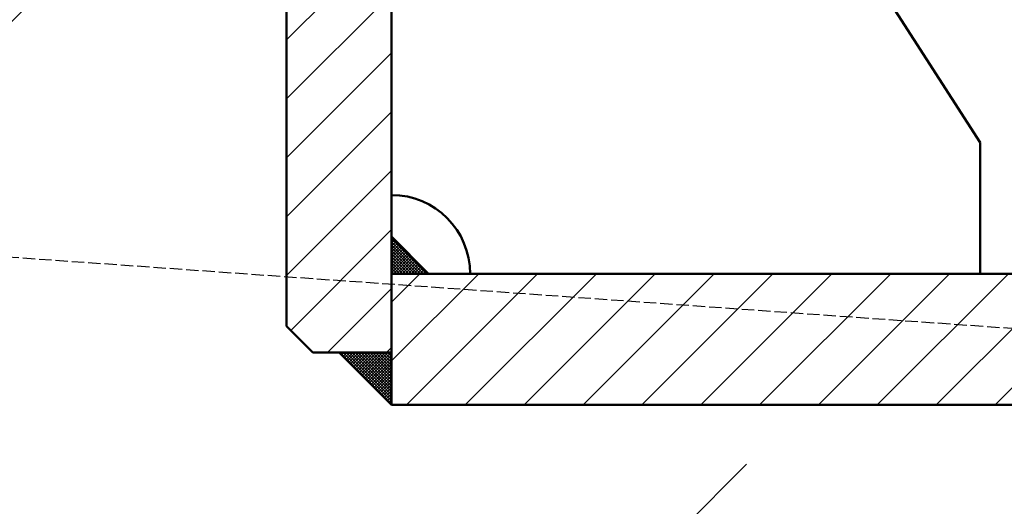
# Model space of a CAD drawing. Header units: millimetres. Extents: x 452087 to 582075, y 10891 to 81641.
# Tile 26 of 46: x 488811 to 489187, y 36422 to 36608. Entities that reach past the tile are written whole.
import ezdxf

# ---------------------------------------------------------------- set-up
doc = ezdxf.new("R2010")
doc.units = ezdxf.units.MM
doc.linetypes.add('AM_DIN_F_W050', pattern=[6.25, 4.75, -1.5])
for name, color, linetype, lineweight in [('AM_0', 7, 'Continuous', 50), ('AM_3', 6, 'AM_DIN_F_W050', 25), ('AM_8', 1, 'Continuous', 25), ('ГТО-2_Бетон 0.6', 2, 'Continuous', 60), ('ГТО-2_Штриховка', 252, 'Continuous', 18)]:
    doc.layers.add(name, color=color, linetype=linetype, lineweight=lineweight)

# ---------------------------------------------------------------- blocks, each defined once
blk = doc.blocks.new('WSEAW4RW4')
at = {"layer": 'AM_8'}
h = blk.add_hatch(dxfattribs=at)
h.set_pattern_fill('ANSI31', color=256, scale=5, style=0)
h.set_pattern_definition([(45.00000000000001, (-162.4999999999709, 2082.581651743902), (-11.22532015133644, 11.22532015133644), [])])
h.paths.add_polyline_path([(-1297.499999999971, 55), (-1267.499999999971, 55), (-1267.499999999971, 280.7180073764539), (-1287.499999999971, 297.5), (-1307.499999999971, 280.7180073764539), (-1307.499999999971, 65.00000000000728)])
h = blk.add_hatch(dxfattribs=at)
h.set_pattern_fill('ANSI37', color=256, scale=0.25, style=0)
h.set_pattern_definition([(45.00000000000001, (-10797.90473531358, -1000.031664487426), (-0.561266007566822, 0.5612660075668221), []), (135, (-10797.90473531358, -1000.031664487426), (-0.5612660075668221, -0.561266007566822), [])])
h.paths.add_polyline_path([(-1253.357864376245, 85), (-1267.499999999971, 85), (-1267.499999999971, 99.14213562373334)])
h.paths.add_polyline_path([(-1287.499999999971, 55), (-1267.499999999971, 55), (-1267.499999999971, 35)])
h = blk.add_hatch(dxfattribs=at)
h.set_pattern_fill('ANSI31', color=256, scale=5, style=0)
h.set_pattern_definition([(45.00000000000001, (-35110.12080313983, -4335.473868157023), (-11.22532015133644, 11.22532015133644), [])])
h.paths.add_polyline_path([(-1267.499999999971, 35), (-1267.499999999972, 84.99999999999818), (-994.9999999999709, 85), (-989.9999999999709, 80), (-972.9999999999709, 80), (-972.9999999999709, 40), (-999.9999999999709, 40), (-1004.999999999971, 35)])
at = {"layer": 'AM_0'}
for p, q in [((-1307.499999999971, 65.00000000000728), (-1307.499999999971, 280.7180073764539)), ((-1267.499999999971, 55), (-1267.499999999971, 280.7180073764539)), ((-1082.499999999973, 196.5000270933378), (-1042.999999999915, 135)), ((-1042.999999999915, 85), (-1042.999999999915, 135.0000000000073)), ((-1253.357864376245, 85), (-1267.499999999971, 99.14213562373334)), ((-1267.499999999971, 85), (-994.9999999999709, 85)), ((-1267.499999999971, 85), (-1267.499999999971, 35)), ((-1297.499999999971, 55), (-1307.499999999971, 65.00000000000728)), ((-1267.499999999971, 55), (-1297.499999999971, 55)), ((-1267.499999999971, 35), (-1287.499999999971, 55)), ((-1267.499999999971, 35), (-1004.999999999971, 35))]:
    blk.add_line(p, q, dxfattribs=at)
blk.add_arc((-1267.499999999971, 85), 30.00000000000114, 0, 90, dxfattribs=at)
blk = doc.blocks.new('_гто-2_рев 4')
at = {"layer": 'AM_3'}
blk.add_line((1963.020343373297, -479.6870522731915), (-2231.134151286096, -777.9377049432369), dxfattribs=at)
at = {"layer": 'AM_0', "extrusion": (0, 0, -1), "zscale": -1}
blk.add_blockref('WSEAW4RW4', (0, -610.2011924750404), dxfattribs=at)

msp = doc.modelspace()

# ---------------------------------------------------------------- hatches: boundary and pattern name
at = {"layer": 'ГТО-2_Штриховка'}
h = msp.add_hatch(dxfattribs=at)
h.set_pattern_fill('ANSI35', color=256, scale=100)
h.set_pattern_definition([(45, (-234383.8726674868, -681196.7980203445), (-449.0128060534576, 449.0128060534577), []), (45, (-233934.8596674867, -681196.7980203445), (-449.0128060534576, 449.0128060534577), [793.75, -158.75, 0, -158.75])])
edge = h.paths.add_edge_path()
edge.add_line((489387.6716475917, 36175.93102196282), (489411.5957755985, 36420.93102196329))
edge.add_line((489411.5957755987, 36420.93102196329), (489240.5660794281, 36420.93102196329))
edge.add_line((489240.566079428, 36420.93102196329), (489228.0660794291, 36460.93102196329))
edge.add_line((489228.0660794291, 36460.93102196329), (488953.0660794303, 36460.93102196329))
edge.add_line((488953.0660794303, 36460.93102196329), (488913.0660794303, 36490.93102196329))
edge.add_line((488913.0660794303, 36490.93102196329), (488908.0660794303, 36723.43102196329))
edge.add_line((488908.0660794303, 36723.43102196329), (488671.9185796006, 36727.56391080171))
edge.add_line((488671.9185796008, 36727.56391080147), (488692.2733600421, 36723.43102196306))
edge.add_arc((488334.9412704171, 37027.80533858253), 469.3931687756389, 119.5577961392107, 319.5757504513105, ccw=False)
edge.add_line((488103.3890260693, 37436.11099006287), (487420.5661661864, 37436.11098471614))
edge.add_line((487420.5661661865, 37436.11098471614), (487420.566173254, 36533.54541975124))
edge.add_line((487420.566173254, 36533.54541975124), (487676.2418101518, 36385.93102196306))
edge.add_line((487676.2418101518, 36385.93102196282), (488932.566079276, 36385.93102196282))
edge.add_line((488932.5660792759, 36385.93102196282), (488935.5660792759, 36171.93102196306))
edge.add_line((488935.5660792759, 36171.93102196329), (489387.6716475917, 36175.93102196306))

# ---------------------------------------------------------------- block references
at = {"layer": 'ГТО-2_Бетон 0.6', "color": 1, "xscale": -1}
msp.add_blockref('_гто-2_рев 4', (490220.5660794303, 37036.13221443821), dxfattribs=at)

doc.saveas('drawing.dxf')
